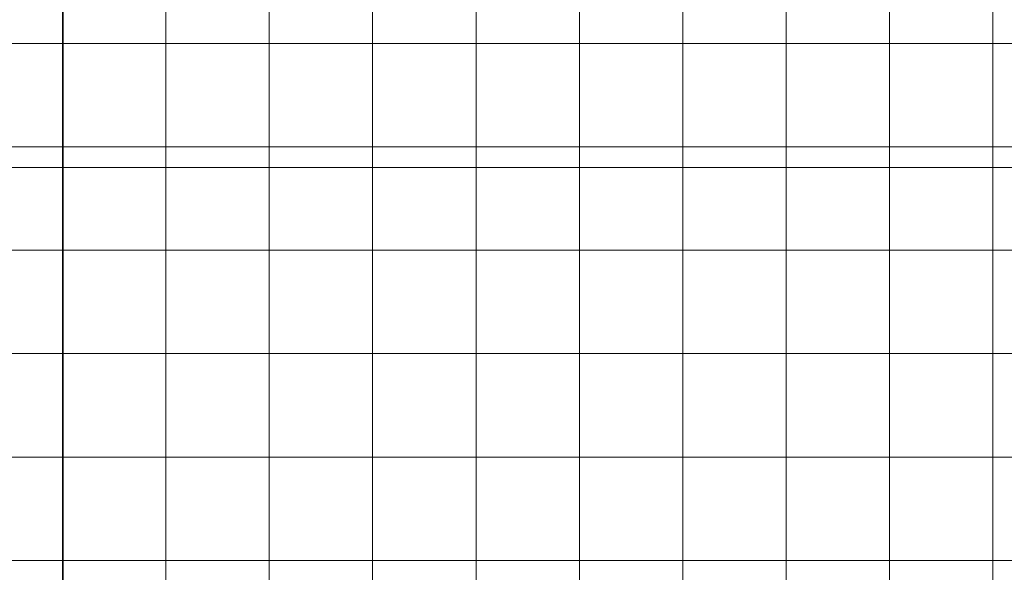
# Model space of a CAD drawing. Extents: x -620 to 3480, y 62 to 1112.
# Tile 44 of 76: x -169 to -54, y 499 to 564. Entities that reach past the tile are written whole.
import ezdxf
from ezdxf.lldxf.tags import DXFTag

# ---------------------------------------------------------------- set-up
doc = ezdxf.new("R2010")
doc.units = 0
doc.layers.get('0').update_dxf_attribs({"lineweight": 13})
doc.layers.add('60- 61 allgemeine Ausstattung- 4 Terrassen', color=7, linetype='Continuous', lineweight=9)
doc.layers.add('70 -71 Achsen- 1 Gebäudeachsen', color=7, linetype='STRICHPUNKT2-A06GA2HU8I', lineweight=18)
tags = doc.linetypes.add('STRICHPUNKT2-A06GA2HU8I', pattern=[12.7, 6.35, -3.175, 0, -3.175]).pattern_tags.tags
tags[10:11] = [DXFTag(74, 4), DXFTag(75, 0), DXFTag(340, '0'), DXFTag(46, 0.0), DXFTag(50, 0.0), DXFTag(44, 0.0), DXFTag(45, 0.0)]
tags[8:9] = [DXFTag(74, 4), DXFTag(75, 0), DXFTag(340, '0'), DXFTag(46, 0.0), DXFTag(50, 0.0), DXFTag(44, 0.0), DXFTag(45, 0.0)]
tags[6:7] = [DXFTag(74, 4), DXFTag(75, 0), DXFTag(340, '0'), DXFTag(46, 0.0), DXFTag(50, 0.0), DXFTag(44, 0.0), DXFTag(45, 0.0)]
tags[4:5] = [DXFTag(74, 4), DXFTag(75, 0), DXFTag(340, '0'), DXFTag(46, 0.0), DXFTag(50, 0.0), DXFTag(44, 0.0), DXFTag(45, 0.0)]

# ---------------------------------------------------------------- blocks, each defined once
blk = doc.blocks.new('Referenz-A06GA2HW8I')
at = {"layer": '60- 61 allgemeine Ausstattung- 4 Terrassen', "color": 0, "lineweight": -2}
for p, q in [((-163.73, 440.88), (-163.73, 594.54)), ((-151.73, 440.88), (-151.73, 594.54)), ((-139.73, 440.88), (-139.73, 594.54)), ((-127.73, 440.88), (-127.73, 594.54)), ((-115.73, 440.88), (-115.73, 594.54)), ((-103.73, 440.88), (-103.73, 594.54)), ((-91.73, 440.88), (-91.73, 594.54)), ((-79.73, 440.88), (-79.73, 594.54)), ((-67.73, 440.88), (-67.73, 594.54)), ((-55.73, 211.08), (-55.73, 594.54)), ((-432.68, 560.88), (6.72, 560.88)), ((-432.68, 548.88), (6.72, 548.88)), ((-432.68, 536.88), (6.72, 536.88)), ((-432.68, 524.88), (6.72, 524.88)), ((-432.68, 512.88), (6.72, 512.88)), ((-432.68, 500.88), (6.72, 500.88))]:
    blk.add_line(p, q, dxfattribs=at)
at = {"layer": '70 -71 Achsen- 1 Gebäudeachsen', "color": 0, "linetype": 'STRICHPUNKT2-A06GA2HU8I', "lineweight": -2, "ltscale": 0.13}
for p, q in [((-163.68, 1081.42), (-163.68, 81.98)), ((-561.19, 546.48), (86.26, 546.48))]:
    blk.add_line(p, q, dxfattribs=at)

msp = doc.modelspace()

# ---------------------------------------------------------------- block references
at = {"color": 8, "lineweight": 13, "ltscale": 0.13, "true_color": 0x808080}
msp.add_blockref('Referenz-A06GA2HW8I', (0, 0), dxfattribs=at)

doc.saveas('drawing.dxf')
